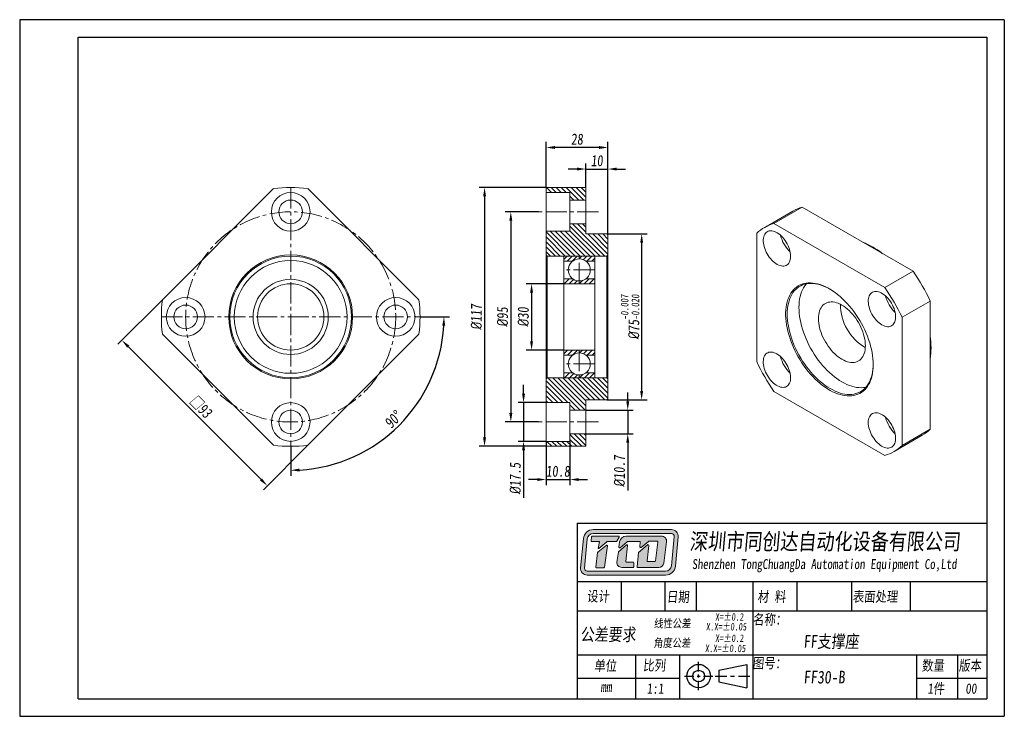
# Model space of a CAD drawing. Header units: millimetres. Extents: x 621 to 1066, y 138 to 453.
import ezdxf

# ---------------------------------------------------------------- set-up
doc = ezdxf.new("R2010")
doc.units = ezdxf.units.MM
doc.linetypes.add('CENTER2', pattern=[28.575, 19.05, -3.175, 3.175, -3.175])
doc.layers.get('0').update_dxf_attribs({"lineweight": 20})
for name, color, linetype, lineweight in [('中心线', 5, 'CENTER2', 13), ('外框', 7, 'Continuous', 25), ('文字', 3, 'Continuous', 18), ('标注', 1, 'Continuous', 13)]:
    doc.layers.add(name, color=color, linetype=linetype, lineweight=lineweight)
doc.styles.get("Standard").update_dxf_attribs({"font": 'SimSun.ttf', "width": 0.8, "oblique": 5})
doc.dimstyles.new('ISO-25', dxfattribs={"dimscale": 2, "dimtxt": 2.5, "dimasz": 2, "dimexe": 1.25, "dimexo": 0, "dimtad": 1, "dimzin": 9, "dimdsep": 46, "dimtxsty": 'Standard', "dimcen": 2.5, "dimadec": 0, "dimazin": 2, "dimtfac": 1, "dimtix": 1, "dimtmove": 0, "dimatfit": 0, "dimfxl": 0, "dimarcsym": 0})
doc.dimstyles.new('ISO-25$2', dxfattribs={"dimscale": 2, "dimtxt": 2.5, "dimasz": 2, "dimexe": 1.25, "dimexo": 0, "dimtad": 1, "dimzin": 9, "dimdsep": 46, "dimtxsty": 'Standard', "dimcen": 2.5, "dimadec": 0, "dimazin": 2, "dimtfac": 1, "dimtix": 1, "dimtmove": 0, "dimatfit": 0, "dimfxl": 0, "dimarcsym": 0})

# ---------------------------------------------------------------- blocks, each defined once
blk = doc.blocks.new('Y')
at = {"lineweight": 30}
for p, q in [((-4136.76, 2009.27), (-3862.74, 2009.27)), ((-4154.44, 2003.97), (-3857.44, 2003.97)), ((-4154.44, 2003.97), (-3857.44, 2003.97))]:
    blk.add_line(p, q, dxfattribs=at)
for points in [[(-3857.44, 2213.99), (-4154.44, 2213.99), (-4154.44, 2003.97)], [(-4136.76, 2009.27), (-4136.76, 2208.69), (-3862.74, 2208.69)]]:
    blk.add_lwpolyline(points, dxfattribs=at)
blk = doc.blocks.new('W')
at = {"lineweight": 30}
for p, q in [((-3857.44, 2213.99), (-3857.44, 2003.97)), ((-3857.44, 2213.99), (-3857.44, 2003.97)), ((-3862.74, 2208.69), (-3862.74, 2009.27))]:
    blk.add_line(p, q, dxfattribs=at)
blk.add_blockref('Y', (0, 0))
blk = doc.blocks.new('*D6')
at = {"layer": 'Defpoints', "color": 0, "transparency": 16777216}
for p in [(685.51, 325.92), (751.27, 260.16), (732.91, 241.8)]:
    blk.add_point(p, dxfattribs=at)
at = {"layer": '标注', "color": 0, "lineweight": -2, "transparency": 16777216}
for p, q in [((685.51, 325.92), (665.38, 305.8)), ((669.98, 304.74), (730.08, 244.63)), ((751.27, 260.16), (731.15, 240.04))]:
    blk.add_line(p, q, dxfattribs=at)
at = {"layer": '标注', "color": 0, "transparency": 16777216}
for points in [[(670.45, 305.21), (669.51, 304.27), (667.15, 307.57)], [(730.56, 245.1), (729.61, 244.16), (732.91, 241.8)]]:
    blk.add_solid(points, dxfattribs=at)
at = {"layer": '标注', "color": 0, "transparency": 16777216, "insert": (702.84, 277.49), "char_height": 5, "attachment_point": 5, "rotation": 315}
blk.add_mtext('□93', dxfattribs=at)
blk = doc.blocks.new('*D7')
at = {"layer": 'Defpoints', "color": 0, "transparency": 16777216}
for p in [(743.49, 376.64), (684.99, 318.14), (801.99, 318.14), (743.49, 259.64), (778.16, 258.09)]:
    blk.add_point(p, dxfattribs=at)
at = {"layer": '标注', "color": 0, "lineweight": -2, "transparency": 16777216}
for p, q in [((801.99, 318.14), (815.33, 318.14)), ((743.49, 259.64), (743.49, 246.3))]:
    blk.add_line(p, q, dxfattribs=at)
blk.add_arc((743.49, 318.14), 69.34, 273.3057, 356.6943, dxfattribs=at)
at = {"layer": '标注', "color": 0, "transparency": 16777216}
for points in [[(812.04, 314.16), (813.38, 314.12), (812.83, 318.14)], [(747.5, 248.25), (747.46, 249.58), (743.49, 248.8)]]:
    blk.add_solid(points, dxfattribs=at)
at = {"layer": '标注', "color": 0, "transparency": 16777216, "insert": (789.86, 271.76), "char_height": 5, "attachment_point": 5, "rotation": 45}
blk.add_mtext('90°', dxfattribs=at)
blk = doc.blocks.new('*D8')
at = {"layer": 'Defpoints', "color": 0, "transparency": 16777216}
for p in [(855.51, 365.64), (843.05, 270.64), (855.51, 270.64)]:
    blk.add_point(p, dxfattribs=at)
at = {"layer": '标注', "color": 0, "lineweight": -2, "transparency": 16777216}
for p, q in [((855.51, 365.64), (840.55, 365.64)), ((843.05, 361.64), (843.05, 274.64)), ((855.51, 270.64), (840.55, 270.64))]:
    blk.add_line(p, q, dxfattribs=at)
at = {"layer": '标注', "color": 0, "transparency": 16777216}
for points in [[(842.39, 361.64), (843.72, 361.64), (843.05, 365.64)], [(842.39, 274.64), (843.72, 274.64), (843.05, 270.64)]]:
    blk.add_solid(points, dxfattribs=at)
at = {"layer": '标注', "color": 0, "transparency": 16777216, "insert": (839.3, 318.14), "char_height": 5, "attachment_point": 5, "rotation": 90}
blk.add_mtext('{\\fISOCPEUR|b0|i0|c0|p34;%%C}95', dxfattribs=at)
blk = doc.blocks.new('*D9')
at = {"layer": 'Defpoints', "color": 0, "transparency": 16777216}
for p in [(858.99, 376.64), (831.18, 259.64), (858.99, 259.64)]:
    blk.add_point(p, dxfattribs=at)
at = {"layer": '标注', "color": 0, "lineweight": -2, "transparency": 16777216}
for p, q in [((858.99, 376.64), (828.68, 376.64)), ((831.18, 372.64), (831.18, 263.64)), ((858.99, 259.64), (828.68, 259.64))]:
    blk.add_line(p, q, dxfattribs=at)
at = {"layer": '标注', "color": 0, "transparency": 16777216}
for points in [[(830.51, 372.64), (831.84, 372.64), (831.18, 376.64)], [(830.51, 263.64), (831.84, 263.64), (831.18, 259.64)]]:
    blk.add_solid(points, dxfattribs=at)
at = {"layer": '标注', "color": 0, "transparency": 16777216, "insert": (827.43, 318.14), "char_height": 5, "attachment_point": 5, "rotation": 90}
blk.add_mtext('{\\fISOCPEUR|b0|i0|c0|p34;%%C}117', dxfattribs=at)
blk = doc.blocks.new('*D10')
at = {"layer": 'Defpoints', "color": 0, "transparency": 16777216}
for p in [(886.49, 355.64), (886.49, 280.64), (902.23, 280.64)]:
    blk.add_point(p, dxfattribs=at)
at = {"layer": '标注', "color": 0, "lineweight": -2, "transparency": 16777216}
for p, q in [((886.49, 355.64), (904.73, 355.64)), ((902.23, 351.64), (902.23, 284.64)), ((886.49, 280.64), (904.73, 280.64))]:
    blk.add_line(p, q, dxfattribs=at)
at = {"layer": '标注', "color": 0, "transparency": 16777216}
for points in [[(901.56, 351.64), (902.89, 351.64), (902.23, 355.64)], [(901.56, 284.64), (902.89, 284.64), (902.23, 280.64)]]:
    blk.add_solid(points, dxfattribs=at)
at = {"layer": '标注', "color": 0, "transparency": 16777216, "insert": (896.99, 318.14), "char_height": 5, "attachment_point": 5, "rotation": 90}
blk.add_mtext('{\\fISOCPEUR|b0|i0|c0|p34;%%C}75{\\H0.7x;\\S-0.007^ -0.020;}', dxfattribs=at)
blk = doc.blocks.new('*D11')
at = {"layer": 'Defpoints', "color": 0, "transparency": 16777216}
for p in [(858.99, 394.72), (858.99, 376.64), (886.99, 355.14)]:
    blk.add_point(p, dxfattribs=at)
at = {"layer": '标注', "color": 0, "lineweight": -2, "transparency": 16777216}
for p, q in [((858.99, 376.64), (858.99, 397.22)), ((886.99, 355.14), (886.99, 397.22)), ((882.99, 394.72), (862.99, 394.72))]:
    blk.add_line(p, q, dxfattribs=at)
at = {"layer": '标注', "color": 0, "transparency": 16777216}
for points in [[(862.99, 395.39), (862.99, 394.06), (858.99, 394.72)], [(882.99, 395.39), (882.99, 394.06), (886.99, 394.72)]]:
    blk.add_solid(points, dxfattribs=at)
at = {"layer": '标注', "color": 0, "transparency": 16777216, "insert": (872.99, 398.47), "char_height": 5, "attachment_point": 5}
blk.add_mtext('28', dxfattribs=at)
blk = doc.blocks.new('*D12')
at = {"layer": 'Defpoints', "color": 0, "transparency": 16777216}
for p in [(886.99, 384.99), (876.99, 376.64), (886.99, 355.14)]:
    blk.add_point(p, dxfattribs=at)
at = {"layer": '标注', "color": 0, "lineweight": -2, "transparency": 16777216}
for p, q in [((876.99, 376.64), (876.99, 387.49)), ((886.99, 355.14), (886.99, 387.49)), ((872.99, 384.99), (868.99, 384.99)), ((876.99, 384.99), (886.99, 384.99)), ((890.99, 384.99), (894.99, 384.99))]:
    blk.add_line(p, q, dxfattribs=at)
at = {"layer": '标注', "color": 0, "transparency": 16777216}
for points in [[(872.99, 385.66), (872.99, 384.33), (876.99, 384.99)], [(890.99, 385.66), (890.99, 384.33), (886.99, 384.99)]]:
    blk.add_solid(points, dxfattribs=at)
at = {"layer": '标注', "color": 0, "transparency": 16777216, "insert": (881.99, 388.74), "char_height": 5, "attachment_point": 5}
blk.add_mtext('10', dxfattribs=at)
blk = doc.blocks.new('*D13')
at = {"layer": 'Defpoints', "color": 0, "transparency": 16777216}
for p in [(866.99, 333.14), (852.44, 303.14), (866.99, 303.14)]:
    blk.add_point(p, dxfattribs=at)
at = {"layer": '标注', "color": 0, "lineweight": -2, "transparency": 16777216}
for p, q in [((866.99, 333.14), (849.94, 333.14)), ((852.44, 329.14), (852.44, 307.14)), ((866.99, 303.14), (849.94, 303.14))]:
    blk.add_line(p, q, dxfattribs=at)
at = {"layer": '标注', "color": 0, "transparency": 16777216}
for points in [[(851.77, 329.14), (853.1, 329.14), (852.44, 333.14)], [(851.77, 307.14), (853.1, 307.14), (852.44, 303.14)]]:
    blk.add_solid(points, dxfattribs=at)
at = {"layer": '标注', "color": 0, "transparency": 16777216, "insert": (848.69, 318.14), "char_height": 5, "attachment_point": 5, "rotation": 90}
blk.add_mtext('{\\fISOCPEUR|b0|i0|c0|p34;%%C}30', dxfattribs=at)
blk = doc.blocks.new('*D14')
at = {"layer": 'Defpoints', "color": 0, "transparency": 16777216}
for p in [(876.99, 275.99), (876.99, 265.29), (895.93, 265.29)]:
    blk.add_point(p, dxfattribs=at)
at = {"layer": '标注', "color": 0, "lineweight": -2, "transparency": 16777216}
for p, q in [((895.93, 279.99), (895.93, 283.99)), ((876.99, 275.99), (898.43, 275.99)), ((895.93, 275.99), (895.93, 265.29)), ((876.99, 265.29), (898.43, 265.29)), ((895.93, 261.29), (895.93, 239.68))]:
    blk.add_line(p, q, dxfattribs=at)
at = {"layer": '标注', "color": 0, "transparency": 16777216}
for points in [[(895.27, 279.99), (896.6, 279.99), (895.93, 275.99)], [(895.27, 261.29), (896.6, 261.29), (895.93, 265.29)]]:
    blk.add_solid(points, dxfattribs=at)
at = {"layer": '标注', "color": 0, "transparency": 16777216, "insert": (892.18, 248.48), "char_height": 5, "attachment_point": 5, "rotation": 90}
blk.add_mtext('{\\fISOCPEUR|b0|i0|c0|p34;%%C}10.7', dxfattribs=at)
blk = doc.blocks.new('*D15')
at = {"layer": 'Defpoints', "color": 0, "transparency": 16777216}
for p in [(858.99, 279.39), (848.82, 261.89), (858.99, 261.89)]:
    blk.add_point(p, dxfattribs=at)
at = {"layer": '标注', "color": 0, "lineweight": -2, "transparency": 16777216}
for p, q in [((848.82, 283.39), (848.82, 287.39)), ((858.99, 279.39), (846.32, 279.39)), ((848.82, 279.39), (848.82, 261.89)), ((858.99, 261.89), (846.32, 261.89)), ((848.82, 257.89), (848.82, 236.31))]:
    blk.add_line(p, q, dxfattribs=at)
at = {"layer": '标注', "color": 0, "transparency": 16777216}
for points in [[(848.15, 283.39), (849.48, 283.39), (848.82, 279.39)], [(848.15, 257.89), (849.48, 257.89), (848.82, 261.89)]]:
    blk.add_solid(points, dxfattribs=at)
at = {"layer": '标注', "color": 0, "transparency": 16777216, "insert": (845.07, 245.1), "char_height": 5, "attachment_point": 5, "rotation": 90}
blk.add_mtext('{\\fISOCPEUR|b0|i0|c0|p34;%%C}17.5', dxfattribs=at)
blk = doc.blocks.new('*D16')
at = {"layer": 'Defpoints', "color": 0, "transparency": 16777216}
for p in [(858.99, 261.89), (869.79, 261.89), (869.79, 244.61)]:
    blk.add_point(p, dxfattribs=at)
at = {"layer": '标注', "color": 0, "lineweight": -2, "transparency": 16777216}
for p, q in [((858.99, 261.89), (858.99, 242.11)), ((869.79, 261.89), (869.79, 242.11)), ((854.99, 244.61), (850.99, 244.61)), ((858.99, 244.61), (869.79, 244.61)), ((873.79, 244.61), (877.79, 244.61))]:
    blk.add_line(p, q, dxfattribs=at)
at = {"layer": '标注', "color": 0, "transparency": 16777216}
for points in [[(854.99, 245.28), (854.99, 243.95), (858.99, 244.61)], [(873.79, 245.28), (873.79, 243.95), (869.79, 244.61)]]:
    blk.add_solid(points, dxfattribs=at)
at = {"layer": '标注', "color": 0, "transparency": 16777216, "insert": (864.39, 248.36), "char_height": 5, "attachment_point": 5}
blk.add_mtext('10.8', dxfattribs=at)

msp = doc.modelspace()

# ---------------------------------------------------------------- hatches: boundary and pattern name
h = msp.add_hatch()
h.set_pattern_fill('ANSI31', color=2, scale=0.5, angle=90)
h.set_pattern_definition([(135, (-390.268, 65.7105), (-1.122532, -1.122532), [])])
h.paths.add_polyline_path([(876.994, 370.988), (876.994, 376.638), (858.994, 376.638), (858.994, 374.388), (869.794, 374.388), (869.794, 370.988)])
h.paths.add_polyline_path([(886.494, 345.638), (886.994, 346.138), (886.994, 355.138), (886.494, 355.638), (876.994, 355.638), (876.994, 360.288), (869.794, 360.288), (869.794, 356.888), (858.994, 356.888), (858.994, 346.138), (859.494, 345.638), (866.994, 345.638)])
h.paths.add_polyline_path([(866.994, 290.638), (859.494, 290.638), (858.994, 290.138), (858.994, 279.388), (869.794, 279.388), (869.794, 275.988), (876.994, 275.988), (876.994, 280.638), (886.494, 280.638), (886.994, 281.138), (886.994, 290.138), (886.494, 290.638)])
h.paths.add_polyline_path([(876.994, 259.638), (876.994, 265.288), (869.794, 265.288), (869.794, 261.888), (858.994, 261.888), (858.994, 259.638)])
h = msp.add_hatch()
h.set_pattern_fill('ANSI31', color=2, scale=0.5)
h.set_pattern_definition([(45, (-390.268, 65.7105), (-1.122532, 1.122532), [])])
h.paths.add_polyline_path([(873.994, 344.388), (873.994, 345.638), (866.994, 345.638), (866.994, 343.388), (870.994, 343.388, -0.1622777)])
h.paths.add_polyline_path([(880.994, 345.638), (873.994, 345.638), (873.994, 344.388, -0.1622777), (876.994, 343.388), (880.994, 343.388)])
h.paths.add_polyline_path([(880.994, 335.388), (876.994, 335.388, -0.1622777), (873.994, 334.388), (873.994, 333.138), (880.994, 333.138)])
h.paths.add_polyline_path([(873.994, 334.388, -0.1622777), (870.994, 335.388), (866.994, 335.388), (866.994, 333.138), (873.994, 333.138)])
h.paths.add_polyline_path([(880.994, 303.138), (873.994, 303.138), (873.994, 301.888, -0.1622777), (876.994, 300.888), (880.994, 300.888)])
h.paths.add_polyline_path([(873.994, 303.138), (866.994, 303.138), (866.994, 300.888), (870.994, 300.888, -0.1622777), (873.994, 301.888)])
h.paths.add_polyline_path([(873.994, 291.888, -0.1622777), (870.994, 292.888), (866.994, 292.888), (866.994, 290.638), (873.994, 290.638)])
h.paths.add_polyline_path([(880.994, 292.888), (876.994, 292.888, -0.1622777), (873.994, 291.888), (873.994, 290.638), (880.994, 290.638)])
at = {"layer": '文字'}
h = msp.add_hatch(color=256, dxfattribs=at)
h.dxf.hatch_style = 1
h.paths.add_polyline_path([(915.736, 221.987), (880.332, 221.987, 0.3871904), (875.861, 217.914), (874.624, 204.678, 0.4417631), (877.605, 201.405), (913.029, 201.405, 0.3876272), (917.501, 205.485), (918.717, 218.719, 0.4413093)])
h.paths.add_polyline_path([(915.736, 220.191, -0.4413093), (916.928, 218.884), (915.712, 205.65, -0.3876272), (913.029, 203.202), (877.605, 203.202, -0.4417631), (876.413, 204.511), (877.649, 217.747, -0.3871904), (880.332, 220.191)], flags=16)
h.paths.add_polyline_path([(891.78, 219.038, -0.5692565), (892.044, 218.596), (891.041, 216.745, -0.2751589), (890.777, 216.589), (886.74, 216.589, 0.1785487), (886.546, 216.517), (882.883, 213.389), (882.625, 213.389), (883.211, 216.593), (879.654, 216.593, -0.4551699), (879.358, 216.934), (879.61, 218.75, -0.3736999), (879.905, 219.008)], flags=0)
h.paths.add_polyline_path([(886.236, 214.861, -0.6728841), (886.718, 214.585), (885.421, 204.982, -0.3754282), (885.124, 204.723), (881.849, 204.723, -0.4451596), (881.551, 205.053), (882.239, 211.616, -0.2032664), (882.352, 211.82)], flags=0)
h.paths.add_polyline_path([(895.223, 219.039), (911.25, 219.039, -0.4535474), (913.476, 216.497), (912.192, 206.852, -0.3759441), (909.966, 204.903), (900.462, 204.903, -0.443757), (900.164, 205.232), (900.805, 211.629), (904.918, 215.123, -0.6781546), (905.409, 214.862), (904.648, 207.894, 0.4464345), (904.946, 207.562), (908.126, 207.562, 0.3783283), (908.423, 207.824), (909.49, 216.385, 0.4510331), (909.193, 216.721), (905.451, 216.721, 0.1736567), (905.261, 216.653), (901.938, 213.923, -0.6630003), (901.449, 214.179), (901.621, 216.239, 0.4388203), (901.323, 216.563), (895.877, 216.563, 0.1753949), (895.685, 216.494), (892.444, 213.794, -0.6807563), (891.955, 214.061), (892.253, 216.42, -0.3779258)], flags=0)
h.paths.add_polyline_path([(891.784, 211.924), (895.404, 215.105, -0.6841835), (895.899, 214.848), (895.113, 207.614, 0.4462884), (895.41, 207.282), (898.316, 207.282, -0.4142136), (898.615, 206.983), (898.615, 205.202, -0.4142136), (898.316, 204.903), (893.236, 204.903, -0.4294817), (890.993, 207.265), (891.686, 211.745, -0.1758286)], flags=0)
h.paths.add_polyline_path([(892.044, 218.596, 0.5692565), (891.78, 219.038), (879.905, 219.008, 0.3736999), (879.61, 218.75), (879.358, 216.934, 0.4551699), (879.654, 216.593), (883.211, 216.593), (882.625, 213.389), (882.883, 213.389), (886.546, 216.517, -0.1785487), (886.74, 216.589), (890.777, 216.589, 0.2751589), (891.041, 216.745)], flags=0)
h.paths.add_polyline_path([(886.718, 214.585, 0.6728841), (886.236, 214.861), (882.352, 211.82, 0.2032664), (882.239, 211.616), (881.551, 205.053, 0.4451596), (881.849, 204.723), (885.124, 204.723, 0.3754282), (885.421, 204.982)], flags=0)
h.paths.add_polyline_path([(895.899, 214.848, 0.6841835), (895.404, 215.105), (891.784, 211.924, 0.1758286), (891.686, 211.745), (890.993, 207.265, 0.4294817), (893.236, 204.903), (898.316, 204.903, 0.4142136), (898.615, 205.202), (898.615, 206.983, 0.4142136), (898.316, 207.282), (895.41, 207.282, -0.4462884), (895.113, 207.614)], flags=0)
h.paths.add_polyline_path([(911.25, 219.039), (895.223, 219.039, 0.3779258), (892.253, 216.42), (891.955, 214.061, 0.6807563), (892.444, 213.794), (895.685, 216.494, -0.1753949), (895.877, 216.563), (901.323, 216.563, -0.4388203), (901.621, 216.239), (901.449, 214.179, 0.6630003), (901.938, 213.923), (905.261, 216.653, -0.1736567), (905.451, 216.721), (909.193, 216.721, -0.4510331), (909.49, 216.385), (908.423, 207.824, -0.3783283), (908.126, 207.562), (904.946, 207.562, -0.4464345), (904.648, 207.894), (905.409, 214.862, 0.6781546), (904.918, 215.123), (900.805, 211.629), (900.164, 205.232, 0.443757), (900.462, 204.903), (909.966, 204.903, 0.3759441), (912.192, 206.852), (913.476, 216.497, 0.4535474)], flags=0)
h = msp.add_hatch(color=256, dxfattribs=at)
h.dxf.hatch_style = 1
h.paths.add_polyline_path([(892.044, 218.596, 0.5692565), (891.78, 219.038), (879.905, 219.008, 0.3736999), (879.61, 218.75), (879.358, 216.934, 0.4551699), (879.654, 216.593), (883.211, 216.593), (882.625, 213.389), (882.883, 213.389), (886.546, 216.517, -0.1785487), (886.74, 216.589), (890.777, 216.589, 0.2751589), (891.041, 216.745)])
h.paths.add_polyline_path([(886.718, 214.585, 0.6728841), (886.236, 214.861), (882.352, 211.82, 0.2032664), (882.239, 211.616), (881.551, 205.053, 0.4451596), (881.849, 204.723), (885.124, 204.723, 0.3754282), (885.421, 204.982)])
h.paths.add_polyline_path([(895.899, 214.848, 0.6841835), (895.404, 215.105), (891.784, 211.924, 0.1758286), (891.686, 211.745), (890.993, 207.265, 0.4294817), (893.236, 204.903), (898.316, 204.903, 0.4142136), (898.615, 205.202), (898.615, 206.983, 0.4142136), (898.316, 207.282), (895.41, 207.282, -0.4462884), (895.113, 207.614)])
h.paths.add_polyline_path([(911.25, 219.039), (895.223, 219.039, 0.3779258), (892.253, 216.42), (891.955, 214.061, 0.6807563), (892.444, 213.794), (895.685, 216.494, -0.1753949), (895.877, 216.563), (901.323, 216.563, -0.4388203), (901.621, 216.239), (901.449, 214.179, 0.6630003), (901.938, 213.923), (905.261, 216.653, -0.1736567), (905.451, 216.721), (909.193, 216.721, -0.4510331), (909.49, 216.385), (908.423, 207.824, -0.3783283), (908.126, 207.562), (904.946, 207.562, -0.4464345), (904.648, 207.894), (905.409, 214.862, 0.6781546), (904.918, 215.123), (900.805, 211.629), (900.164, 205.232, 0.443757), (900.462, 204.903), (909.966, 204.903, 0.3759441), (912.192, 206.852), (913.476, 216.497, 0.4535474)])

# ---------------------------------------------------------------- linework, layer by layer
at = {"color": 7, "linetype": 'Continuous', "lineweight": 15}
for p, q in [((735.705, 376.119), (685.505, 325.919)), ((801.466, 325.919), (751.266, 376.119)), ((858.994, 376.638), (876.994, 376.638)), ((858.994, 376.638), (858.994, 374.388)), ((869.794, 374.388), (858.994, 374.388)), ((858.994, 374.388), (858.994, 356.888)), ((869.794, 374.388), (869.794, 370.988)), ((876.994, 376.638), (876.994, 370.988)), ((876.994, 370.988), (869.794, 370.988)), ((869.794, 360.288), (869.794, 370.988)), ((876.994, 370.988), (876.994, 360.288)), ((970.633, 365.98), (957.905, 358.632)), ((962.053, 360.428), (974.781, 367.775)), ((1024.98, 338.796), (974.781, 367.775)), ((858.994, 356.888), (869.794, 356.888)), ((858.994, 356.888), (858.994, 346.138)), ((869.794, 360.288), (869.794, 356.888)), ((869.794, 360.288), (876.994, 360.288)), ((876.994, 360.288), (876.994, 355.638)), ((1012.253, 331.448), (962.053, 360.428)), ((876.994, 355.638), (886.494, 355.638)), ((886.994, 355.138), (886.494, 355.638)), ((886.994, 346.138), (886.994, 355.138)), ((954.272, 355.934), (954.272, 297.966)), ((1006.956, 349.608), (1006.602, 349.812)), ((858.994, 346.138), (859.494, 345.638)), ((858.994, 290.138), (858.994, 346.138)), ((859.494, 345.638), (859.494, 290.638)), ((866.994, 345.638), (859.494, 345.638)), ((886.494, 345.638), (866.994, 345.638)), ((866.994, 345.638), (866.994, 333.138)), ((880.994, 333.138), (880.994, 345.638)), ((886.494, 345.638), (886.994, 346.138)), ((886.494, 290.638), (886.494, 345.638)), ((886.994, 346.138), (886.994, 290.138)), ((1012.253, 331.448), (1024.98, 338.796)), ((880.994, 333.138), (866.994, 333.138)), ((866.994, 303.138), (866.994, 333.138)), ((880.994, 333.138), (880.994, 303.138)), ((1020.033, 317.971), (1032.761, 325.319)), ((1032.761, 267.35), (1032.761, 325.319)), ((1020.033, 260.003), (1020.033, 317.971)), ((685.505, 310.358), (735.705, 260.158)), ((751.266, 260.158), (801.466, 310.358)), ((866.994, 303.138), (880.994, 303.138)), ((866.994, 303.138), (866.994, 290.638)), ((880.994, 290.638), (880.994, 303.138)), ((1033.115, 303.887), (1033.115, 304.295)), ((859.494, 290.638), (858.994, 290.138)), ((858.994, 290.138), (858.994, 279.388)), ((859.494, 290.638), (866.994, 290.638)), ((866.994, 290.638), (886.494, 290.638)), ((886.994, 290.138), (886.494, 290.638)), ((886.994, 281.138), (886.994, 290.138)), ((886.494, 280.638), (876.994, 280.638)), ((876.994, 280.638), (876.994, 275.988)), ((886.494, 280.638), (886.994, 281.138)), ((962.053, 284.489), (1012.253, 255.51)), ((869.794, 279.388), (858.994, 279.388)), ((858.994, 279.388), (858.994, 261.888)), ((869.794, 279.388), (869.794, 275.988)), ((876.994, 275.988), (869.794, 275.988)), ((869.794, 265.288), (869.794, 275.988)), ((876.994, 275.988), (876.994, 265.288)), ((1020.033, 260.003), (1032.761, 267.35)), ((869.794, 265.288), (876.994, 265.288)), ((869.794, 265.288), (869.794, 261.888)), ((876.994, 265.288), (876.994, 259.638)), ((1016.4, 257.305), (1029.128, 264.652)), ((858.994, 261.888), (869.794, 261.888)), ((858.994, 261.888), (858.994, 259.638)), ((858.994, 259.638), (876.994, 259.638))]:
    msp.add_line(p, q, dxfattribs=at)
for p, q in [((870.994, 343.388), (866.994, 343.388)), ((880.994, 343.388), (876.994, 343.388)), ((870.994, 335.388), (866.994, 335.388)), ((880.994, 335.388), (876.994, 335.388)), ((870.994, 300.888), (866.994, 300.888)), ((880.994, 300.888), (876.994, 300.888)), ((870.994, 292.888), (866.994, 292.888)), ((880.994, 292.888), (876.994, 292.888))]:
    msp.add_line(p, q)
at = {"color": 7, "linetype": 'Continuous', "lineweight": 15, "flags": 128}
for points in [[(969.59, 345.533), (969.557, 346.287), (969.459, 347.07), (969.297, 347.875), (969.072, 348.693), (968.787, 349.515), (968.445, 350.334), (968.05, 351.139), (967.605, 351.922), (967.116, 352.676), (966.588, 353.391), (966.026, 354.062), (965.435, 354.679), (964.824, 355.238), (964.197, 355.732), (963.562, 356.155), (962.925, 356.504), (962.293, 356.774), (961.673, 356.963), (961.072, 357.069), (960.495, 357.09), (959.949, 357.027), (959.439, 356.879), (958.972, 356.649), (958.551, 356.34), (958.182, 355.953), (957.868, 355.494), (957.613, 354.967), (957.42, 354.378), (957.289, 353.734), (957.224, 353.04), (957.224, 352.304), (957.289, 351.535), (957.42, 350.739), (957.613, 349.927), (957.868, 349.105), (958.182, 348.284), (958.551, 347.471), (958.972, 346.676), (959.439, 345.907), (959.949, 345.171), (960.495, 344.477), (961.072, 343.832), (961.673, 343.243), (962.293, 342.716), (962.925, 342.257), (963.562, 341.87), (964.197, 341.561), (964.824, 341.331), (965.435, 341.183), (966.026, 341.12), (966.588, 341.141), (967.116, 341.246), (967.605, 341.435), (968.05, 341.705), (968.445, 342.054), (968.787, 342.477), (969.072, 342.971), (969.297, 343.529), (969.459, 344.147), (969.557, 344.817), (969.59, 345.533)], [(1006.952, 296.539), (1006.919, 295.241), (1006.82, 293.985), (1006.656, 292.775), (1006.428, 291.616), (1006.135, 290.512), (1005.779, 289.465), (1005.362, 288.48), (1004.884, 287.559), (1004.346, 286.707), (1003.752, 285.924), (1003.103, 285.216), (1002.401, 284.582), (1001.648, 284.027), (1000.847, 283.551), (1000, 283.156), (999.111, 282.843), (998.182, 282.614), (997.216, 282.47), (996.217, 282.41), (995.188, 282.434), (994.132, 282.544), (993.053, 282.738), (991.955, 283.016), (990.84, 283.377), (989.713, 283.819), (988.578, 284.342), (987.438, 284.943), (986.297, 285.621), (985.159, 286.373), (984.027, 287.196), (982.906, 288.089), (981.799, 289.048), (980.71, 290.069), (979.642, 291.15), (978.599, 292.287), (977.584, 293.476), (976.602, 294.713), (975.654, 295.994), (974.745, 297.315), (973.876, 298.672), (973.052, 300.059), (972.275, 301.472), (971.547, 302.907), (970.871, 304.359), (970.249, 305.823), (969.683, 307.294), (969.175, 308.767), (968.727, 310.238), (968.34, 311.701), (968.016, 313.152), (967.755, 314.585), (967.559, 315.996), (967.428, 317.381), (967.362, 318.735), (967.362, 320.052), (967.428, 321.33), (967.559, 322.563), (967.755, 323.748), (968.016, 324.88), (968.34, 325.956), (968.727, 326.973), (969.175, 327.926), (969.683, 328.813), (970.249, 329.631), (970.871, 330.376), (971.547, 331.048), (972.275, 331.642), (973.052, 332.158), (973.876, 332.594), (974.745, 332.948), (975.654, 333.219), (976.602, 333.406), (977.584, 333.508), (978.599, 333.526), (979.642, 333.459), (980.71, 333.307), (981.799, 333.071), (982.906, 332.751), (984.027, 332.349), (985.159, 331.867), (986.297, 331.304), (987.438, 330.665), (988.578, 329.95), (989.713, 329.161), (990.84, 328.303), (991.955, 327.377), (993.053, 326.386), (994.132, 325.335), (995.188, 324.225), (996.217, 323.062), (997.216, 321.848), (998.182, 320.589), (999.111, 319.287), (1000, 317.948), (1000.847, 316.576), (1001.648, 315.175), (1002.401, 313.75), (1003.103, 312.306), (1003.752, 310.847), (1004.346, 309.379), (1004.884, 307.906), (1005.362, 306.434), (1005.779, 304.967), (1006.135, 303.509), (1006.428, 302.066), (1006.656, 300.643), (1006.82, 299.245), (1006.919, 297.875), (1006.952, 296.539)], [(987.333, 330.726), (986.376, 331.242), (985.249, 331.779), (984.13, 332.236), (983.022, 332.611), (981.929, 332.904), (980.856, 333.113), (979.804, 333.237), (978.779, 333.277), (977.784, 333.232), (976.821, 333.102), (975.894, 332.888), (975.007, 332.59), (974.162, 332.209), (973.362, 331.747), (972.61, 331.206), (971.909, 330.586), (971.26, 329.891), (970.666, 329.122), (970.129, 328.282), (969.651, 327.374), (969.234, 326.401), (968.878, 325.367), (968.585, 324.274), (968.356, 323.127), (968.192, 321.929), (968.094, 320.685), (968.061, 319.398), (968.094, 318.074), (968.192, 316.716), (968.356, 315.329), (968.585, 313.917), (968.878, 312.487), (969.234, 311.041), (969.651, 309.586), (970.129, 308.127), (970.666, 306.667), (971.26, 305.212), (971.909, 303.768), (972.61, 302.338), (973.362, 300.928), (974.162, 299.543), (975.007, 298.187), (975.894, 296.865), (976.821, 295.581), (977.784, 294.339), (978.779, 293.144), (979.804, 292.001), (980.856, 290.911), (981.929, 289.881), (983.022, 288.912), (984.13, 288.008), (985.249, 287.173), (986.376, 286.409), (987.506, 285.718), (988.637, 285.103), (989.764, 284.566), (990.883, 284.11), (991.991, 283.734), (993.083, 283.442), (994.157, 283.233), (995.208, 283.108), (996.233, 283.068), (997.229, 283.113), (998.192, 283.243), (999.118, 283.458), (1000.006, 283.756), (1000.851, 284.136), (1001.65, 284.598), (1002.402, 285.14), (1003.104, 285.759), (1003.753, 286.455), (1004.346, 287.224), (1004.883, 288.063), (1005.361, 288.971), (1005.779, 289.944), (1006.135, 290.979), (1006.428, 292.071), (1006.656, 293.218), (1006.82, 294.416), (1006.919, 295.66), (1006.951, 296.744)], [(976.667, 333.073), (976.563, 332.952), (975.969, 332.183), (975.432, 331.344), (974.954, 330.436), (974.537, 329.463), (974.181, 328.428), (973.888, 327.336), (973.66, 326.189), (973.496, 324.991), (973.397, 323.746), (973.364, 322.46), (973.397, 321.135), (973.496, 319.777), (973.66, 318.39), (973.888, 316.979), (974.181, 315.548), (974.537, 314.103), (974.954, 312.648), (975.432, 311.188), (975.969, 309.728), (976.563, 308.274), (977.212, 306.829), (977.913, 305.4), (978.665, 303.99), (979.465, 302.605), (980.31, 301.248), (981.198, 299.926), (982.124, 298.642), (983.087, 297.401), (984.082, 296.206), (985.108, 295.062), (986.159, 293.973), (987.233, 292.942), (988.325, 291.973), (989.433, 291.07), (990.552, 290.234), (991.679, 289.47), (992.81, 288.779), (993.94, 288.165), (995.067, 287.628), (996.186, 287.171), (997.294, 286.796), (998.387, 286.503), (999.46, 286.294), (1000.511, 286.17), (1001.537, 286.13), (1002.532, 286.175), (1003.495, 286.305), (1003.649, 286.334)], [(1010.903, 314.539), (1011.539, 314.21), (1012.168, 313.959), (1012.784, 313.791), (1013.38, 313.706), (1013.95, 313.706), (1014.488, 313.791), (1014.987, 313.959), (1015.443, 314.209), (1015.851, 314.538), (1016.207, 314.943), (1016.506, 315.42), (1016.746, 315.963), (1016.924, 316.566), (1017.039, 317.224), (1017.088, 317.929), (1017.071, 318.674), (1016.99, 319.451), (1016.843, 320.251), (1016.634, 321.067), (1016.364, 321.889), (1016.036, 322.709), (1015.654, 323.518), (1015.221, 324.307), (1014.743, 325.069), (1014.223, 325.795), (1013.669, 326.478), (1013.085, 327.109), (1012.478, 327.683), (1011.855, 328.194), (1011.221, 328.635), (1010.584, 329.003), (1009.951, 329.293), (1009.327, 329.502), (1008.72, 329.629), (1008.136, 329.671), (1007.582, 329.629), (1007.063, 329.503), (1006.584, 329.293), (1006.152, 329.003), (1005.769, 328.636), (1005.441, 328.194), (1005.171, 327.684), (1004.962, 327.11), (1004.816, 326.478), (1004.734, 325.796), (1004.718, 325.07), (1004.767, 324.308), (1004.881, 323.519), (1005.059, 322.71), (1005.299, 321.89), (1005.598, 321.068), (1005.954, 320.252), (1006.362, 319.452), (1006.818, 318.675), (1007.318, 317.93), (1007.855, 317.225), (1008.425, 316.567), (1009.021, 315.964), (1009.637, 315.421), (1010.267, 314.944), (1010.903, 314.539)], [(1003.416, 305.111), (1003.383, 304.169), (1003.286, 303.271), (1003.123, 302.421), (1002.897, 301.626), (1002.609, 300.89), (1002.26, 300.218), (1001.853, 299.614), (1001.39, 299.081), (1000.875, 298.624), (1000.31, 298.244), (999.698, 297.944), (999.044, 297.726), (998.351, 297.592), (997.625, 297.541), (996.869, 297.575), (996.087, 297.693), (995.286, 297.895), (994.469, 298.179), (993.642, 298.543), (992.81, 298.986), (991.977, 299.504), (991.15, 300.095), (990.333, 300.754), (989.532, 301.478), (988.751, 302.262), (987.994, 303.101), (987.268, 303.99), (986.575, 304.924), (985.921, 305.897), (985.31, 306.903), (984.744, 307.936), (984.229, 308.989), (983.766, 310.055), (983.359, 311.129), (983.01, 312.204), (982.722, 313.273), (982.496, 314.329), (982.334, 315.366), (982.236, 316.377), (982.203, 317.357), (982.236, 318.299), (982.334, 319.198), (982.496, 320.047), (982.722, 320.842), (983.01, 321.578), (983.359, 322.25), (983.766, 322.855), (984.229, 323.387), (984.744, 323.845), (985.31, 324.225), (985.921, 324.524), (986.575, 324.742), (987.268, 324.877), (987.994, 324.927), (988.751, 324.893), (989.532, 324.775), (990.333, 324.573), (991.15, 324.289), (991.977, 323.925), (992.81, 323.482), (993.642, 322.964), (994.469, 322.374), (995.286, 321.715), (996.087, 320.991), (996.869, 320.207), (997.625, 319.368), (998.351, 318.478), (999.044, 317.544), (999.698, 316.571), (1000.31, 315.565), (1000.875, 314.533), (1001.39, 313.48), (1001.853, 312.413), (1002.26, 311.339), (1002.609, 310.264), (1002.897, 309.196), (1003.123, 308.14), (1003.286, 307.103), (1003.383, 306.091), (1003.416, 305.111)], [(963.403, 301.398), (962.767, 301.728), (962.137, 301.978), (961.521, 302.146), (960.925, 302.231), (960.355, 302.231), (959.818, 302.146), (959.318, 301.978), (958.862, 301.728), (958.454, 301.399), (958.098, 300.994), (957.799, 300.517), (957.559, 299.974), (957.381, 299.371), (957.267, 298.713), (957.218, 298.008), (957.234, 297.263), (957.316, 296.487), (957.462, 295.686), (957.671, 294.871), (957.941, 294.048), (958.269, 293.228), (958.652, 292.419), (959.084, 291.63), (959.563, 290.868), (960.082, 290.142), (960.636, 289.46), (961.22, 288.828), (961.827, 288.254), (962.451, 287.744), (963.084, 287.302), (963.721, 286.934), (964.355, 286.644), (964.978, 286.435), (965.585, 286.308), (966.169, 286.266), (966.723, 286.308), (967.243, 286.435), (967.721, 286.644), (968.154, 286.934), (968.536, 287.302), (968.864, 287.743), (969.134, 288.253), (969.343, 288.827), (969.49, 289.459), (969.571, 290.141), (969.588, 290.867), (969.539, 291.629), (969.424, 292.418), (969.246, 293.227), (969.006, 294.047), (968.707, 294.869), (968.351, 295.685), (967.943, 296.486), (967.487, 297.262), (966.988, 298.007), (966.45, 298.712), (965.88, 299.37), (965.284, 299.974), (964.668, 300.517), (964.039, 300.993), (963.403, 301.398)], [(1004.716, 270.404), (1004.748, 269.651), (1004.846, 268.867), (1005.009, 268.062), (1005.233, 267.244), (1005.518, 266.422), (1005.86, 265.604), (1006.255, 264.799), (1006.7, 264.015), (1007.189, 263.262), (1007.718, 262.546), (1008.28, 261.876), (1008.87, 261.258), (1009.482, 260.699), (1010.108, 260.205), (1010.743, 259.782), (1011.38, 259.433), (1012.012, 259.163), (1012.632, 258.974), (1013.234, 258.868), (1013.811, 258.847), (1014.357, 258.911), (1014.866, 259.058), (1015.334, 259.288), (1015.754, 259.598), (1016.123, 259.984), (1016.437, 260.443), (1016.692, 260.97), (1016.886, 261.559), (1017.016, 262.204), (1017.082, 262.898), (1017.082, 263.633), (1017.016, 264.403), (1016.886, 265.198), (1016.692, 266.011), (1016.437, 266.832), (1016.123, 267.653), (1015.754, 268.466), (1015.334, 269.261), (1014.866, 270.031), (1014.357, 270.766), (1013.811, 271.46), (1013.234, 272.105), (1012.632, 272.694), (1012.012, 273.221), (1011.38, 273.68), (1010.743, 274.067), (1010.108, 274.377), (1009.482, 274.607), (1008.87, 274.754), (1008.28, 274.818), (1007.718, 274.796), (1007.189, 274.691), (1006.7, 274.502), (1006.255, 274.232), (1005.86, 273.883), (1005.518, 273.46), (1005.233, 272.966), (1005.009, 272.408), (1004.846, 271.79), (1004.748, 271.12), (1004.716, 270.404)]]:
    msp.add_lwpolyline(points, dxfattribs=at)
at = {"color": 7, "linetype": 'Continuous', "lineweight": 15}
for centre, radius in [((743.486, 365.638), 8.75), ((743.486, 365.638), 5.35), ((743.486, 318.138), 28), ((743.486, 318.138), 27.5), ((743.486, 318.138), 25.5), ((743.486, 318.138), 17), ((743.486, 318.138), 15), ((695.986, 318.138), 8.75), ((790.986, 318.138), 8.75), ((695.986, 318.138), 5.35), ((790.986, 318.138), 5.35), ((743.486, 270.638), 8.75), ((743.486, 270.638), 5.35)]:
    msp.add_circle(centre, radius, dxfattribs=at)
for centre in [(873.994, 339.388), (873.994, 296.888)]:
    msp.add_circle(centre, 5)
for centre, radius, start, end in [((743.486, 318.138), 58.5, 82.35685, 97.64315), ((980.524, 348.814), 19.812, 106.85235, 119.95168), ((967.756, 341.568), 19.703, 106.82598, 133.18478), ((979.076, 358.153), 14.34, 192.66466, 227.32996), ((989.379, 319.58), 34.799, 51.78242, 68.22295), ((987.335, 315.814), 39.076, 52.3004, 59.86035), ((941.689, 281.723), 100.97, 25.58043, 34.41957), ((928.961, 274.375), 100.97, 25.58043, 34.41957), ((743.486, 318.138), 58.5, 172.35685, 187.64315), ((743.486, 318.138), 58.5, 352.35685, 7.64315), ((1026.585, 330.737), 14.35, 192.67624, 227.31838), ((1014.612, 323.821), 22.488, 179.92008, 240.07454), ((993.584, 304.172), 39.531, 0.17755, 7.67071), ((997.873, 304.091), 35.242, 351.87052, 8.12948), ((979.093, 303.312), 14.359, 192.68782, 227.3068), ((1045.345, 341.562), 100.97, 205.58043, 214.41957), ((1026.591, 275.889), 14.356, 192.68396, 227.31067), ((1019.22, 281.789), 19.795, 300.03717, 313.16403), ((743.486, 318.138), 58.5, 262.35685, 277.64315), ((1006.549, 274.37), 19.703, 286.82598, 313.18478)]:
    msp.add_arc(centre, radius, start, end, dxfattribs=at)
at = {"layer": '中心线', "ltscale": 0.5}
for p, q in [((743.486, 376.638), (743.486, 259.638)), ((882.649, 365.638), (855.509, 365.638)), ((873.994, 333.138), (873.994, 345.638)), ((880.994, 339.388), (866.994, 339.388)), ((684.986, 318.138), (801.986, 318.138)), ((873.994, 303.138), (873.994, 290.638)), ((880.994, 296.888), (866.994, 296.888)), ((882.649, 270.638), (855.509, 270.638))]:
    msp.add_line(p, q, dxfattribs=at)
msp.add_circle((743.486, 318.138), 47.5, dxfattribs=at)
at = {"layer": '文字', "lineweight": 30}
for p, q in [((873.041, 224.938), (1058.3, 224.938)), ((873.041, 224.938), (873.041, 145.542)), ((873.041, 198.473), (1058.3, 198.473)), ((892.991, 198.473), (892.991, 185.24)), ((912.739, 198.473), (912.739, 185.24)), ((926.855, 198.473), (926.855, 185.24)), ((952.437, 198.473), (952.437, 145.542)), ((972.435, 198.473), (972.435, 185.24)), ((997.111, 198.473), (997.111, 185.24)), ((1023.635, 198.473), (1023.635, 185.24)), ((873.041, 185.24), (1058.3, 185.24)), ((873.041, 165.391), (1058.3, 165.391)), ((899.506, 165.391), (899.506, 145.542)), ((919.356, 165.391), (919.356, 145.542)), ((1026.541, 165.391), (1026.541, 145.542)), ((1045.067, 165.391), (1045.067, 145.542)), ((928.005, 157.909), (928.005, 162.168)), ((937.164, 158.426), (949.847, 161.072)), ((949.847, 161.072), (949.847, 150.486)), ((928.005, 155.069), (928.005, 156.489)), ((937.164, 158.426), (937.164, 153.133)), ((873.041, 154.898), (919.356, 154.898)), ((921.615, 155.779), (925.875, 155.779)), ((927.295, 155.779), (928.715, 155.779)), ((928.005, 149.39), (928.005, 153.649)), ((930.135, 155.779), (934.394, 155.779)), ((935.531, 155.779), (940.746, 155.779)), ((937.164, 153.133), (949.847, 150.486)), ((942.485, 155.779), (944.223, 155.779)), ((945.962, 155.779), (951.177, 155.779)), ((1026.541, 154.898), (1058.3, 154.898))]:
    msp.add_line(p, q, dxfattribs=at)
at = {"layer": '文字'}
for p, q in [((879.358, 216.934), (879.61, 218.75)), ((879.905, 219.008), (891.78, 219.038)), ((880.332, 221.987), (915.736, 221.987)), ((880.332, 220.191), (915.736, 220.191)), ((892.044, 218.596), (891.041, 216.745)), ((895.223, 219.039), (911.25, 219.039)), ((916.928, 218.884), (915.712, 205.65)), ((918.717, 218.719), (917.501, 205.485)), ((875.861, 217.914), (874.624, 204.678)), ((877.649, 217.747), (876.413, 204.511)), ((883.211, 216.593), (879.654, 216.593)), ((882.352, 211.82), (886.236, 214.861)), ((882.625, 213.389), (883.211, 216.593)), ((886.546, 216.517), (882.883, 213.389)), ((886.718, 214.585), (885.421, 204.982)), ((890.777, 216.589), (886.74, 216.589)), ((891.784, 211.924), (895.404, 215.105)), ((891.955, 214.061), (892.253, 216.42)), ((895.685, 216.494), (892.444, 213.794)), ((895.899, 214.848), (895.113, 207.614)), ((901.323, 216.563), (895.877, 216.563)), ((900.805, 211.629), (904.918, 215.123)), ((901.449, 214.179), (901.621, 216.239)), ((905.261, 216.653), (901.938, 213.923)), ((905.409, 214.862), (904.648, 207.894)), ((909.193, 216.721), (905.451, 216.721)), ((908.423, 207.824), (909.49, 216.385)), ((913.476, 216.497), (912.192, 206.852)), ((881.551, 205.053), (882.239, 211.616)), ((882.883, 213.389), (882.625, 213.389)), ((890.993, 207.265), (891.686, 211.745)), ((900.164, 205.232), (900.805, 211.629)), ((901.391, 213.473), (901.391, 213.473)), ((898.316, 204.903), (893.236, 204.903)), ((895.41, 207.282), (898.316, 207.282)), ((898.615, 206.983), (898.615, 205.202)), ((900.462, 204.903), (909.966, 204.903)), ((904.946, 207.562), (908.126, 207.562)), ((913.029, 203.202), (877.605, 203.202)), ((913.029, 201.405), (877.605, 201.405)), ((885.124, 204.723), (881.849, 204.723))]:
    msp.add_line(p, q, dxfattribs=at)
at = {"layer": '文字', "lineweight": 30}
for radius in [5.293, 2.647]:
    msp.add_circle((928.005, 155.779), radius, dxfattribs=at)
at = {"layer": '文字'}
for centre, radius, start, end in [((880.332, 217.496), 4.491, 90, 174.66371), ((880.332, 217.496), 2.695, 90, 174.66371), ((879.906, 218.709), 0.299, 90.14277, 172.10561), ((891.781, 218.739), 0.299, 331.53887, 90.14277), ((895.223, 216.045), 2.994, 90, 172.81149), ((911.25, 216.794), 2.246, 352.41382, 90), ((915.736, 218.993), 2.994, 354.75075, 90), ((915.736, 218.993), 1.198, 354.75075, 90), ((879.654, 216.893), 0.299, 172.10561, 270), ((886.421, 214.625), 0.299, 352.31021, 128.05413), ((886.74, 216.289), 0.299, 90, 130.49363), ((890.777, 216.888), 0.299, 270, 331.53887), ((892.252, 214.024), 0.299, 172.81149, 309.79279), ((895.601, 214.88), 0.299, 353.7974, 131.31456), ((895.877, 216.264), 0.299, 90, 129.79279), ((901.323, 216.264), 0.299, 355.22864, 90), ((901.748, 214.154), 0.299, 175.22864, 309.4062), ((905.111, 214.894), 0.299, 353.76947, 130.34282), ((905.451, 216.422), 0.299, 90, 129.4062), ((909.193, 216.422), 0.299, 352.89219, 90), ((882.537, 211.584), 0.299, 128.05413, 174.01321), ((891.982, 211.699), 0.299, 131.31456, 171.20377), ((881.849, 205.022), 0.299, 174.01321, 270), ((885.124, 205.022), 0.299, 270, 352.31021), ((893.236, 207.148), 2.246, 177.02945, 270), ((895.41, 207.582), 0.299, 173.7974, 270), ((898.316, 206.983), 0.299, 0, 90), ((898.316, 205.202), 0.299, 270, 0), ((900.462, 205.202), 0.299, 174.28163, 270), ((904.946, 207.861), 0.299, 173.76947, 270), ((908.126, 207.861), 0.299, 270, 352.89219), ((909.966, 207.148), 2.246, 270, 352.41382), ((913.029, 205.896), 2.695, 270, 354.75075), ((913.029, 205.896), 4.491, 270, 354.75075), ((877.605, 204.399), 2.994, 174.66371, 270), ((877.605, 204.399), 1.198, 174.66371, 270)]:
    msp.add_arc(centre, radius, start, end, dxfattribs=at)

# ---------------------------------------------------------------- block references
at = {"layer": '外框', "lineweight": 25, "xscale": 1.49943904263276, "yscale": 1.49943904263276, "zscale": 1.49943904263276}
msp.add_blockref('W', (6850.241, -2867.24), dxfattribs=at)

# ---------------------------------------------------------------- texts
at = {"layer": '文字', "oblique": 5, "width": 0.8}
for s, height, p in [('深圳市同创达自动化设备有限公司', 7.4852, (923.858, 212.88)), ('设计', 4.6782, (877.43, 189.536)), ('日期', 4.6782, (913.53, 189.264)), ('材 料', 4.6782, (954.644, 189.366)), ('表面处理', 4.6782, (997.62, 189.366)), ('X=±0.2', 3.3683, (935.498, 180.831)), ('名称：', 4.6782, (952.503, 178.997)), ('线性公差', 3.7426, (907.713, 177.674)), ('X.X=±0.05', 3.3683, (931.331, 176.402)), ('X=±0.2', 3.3683, (935.498, 171.209)), ('角度公差', 3.7426, (907.632, 168.894)), ('X.X=±0.05', 3.3683, (930.906, 166.624)), ('单位', 4.6782, (880.7, 158.144)), ('比列', 4.6782, (902.799, 158.296)), ('图号：', 4.6782, (952.37, 159.259)), ('数量', 4.6782, (1028.914, 158.22)), ('版本', 4.6782, (1045.666, 158.22)), (' mm', 4.6782, (881.105, 148.592)), ('1:1', 4.6782, (904.564, 147.798)), ('1件', 4.6782, (1031.572, 147.798)), ('00', 4.6782, (1048.678, 147.798))]:
    msp.add_text(s, height=height, dxfattribs=at).set_placement(p)
at = {"layer": '文字', "color": 3, "oblique": 5, "width": 0.8}
msp.add_text('Shenzhen TongChuangDa Automation Equipment Co,Ltd', height=4.49112, dxfattribs=at).set_placement((925.002, 204.153))
at = {"layer": '文字', "lineweight": 30, "oblique": 5, "width": 0.8}
for s, p in [('公差要求', (874.505, 171.701)), ('FF支撑座', (975.372, 168.566)), ('FF30-B', (975.372, 152.426))]:
    msp.add_text(s, height=5.7578, dxfattribs=at).set_placement(p)

# ---------------------------------------------------------------- dimensions: what is measured, and where the dimension line sits
at = {"layer": '标注'}
for base, p1, p2, picture, middle in [((858.994, 394.722), (886.994, 355.138), (858.994, 376.638), '*D11', (872.994, 398.472)), ((886.994, 384.993), (876.994, 376.638), (886.994, 355.138), '*D12', (881.994, 388.743)), ((869.794, 244.613), (858.994, 261.888), (869.794, 261.888), '*D16', (864.394, 248.363))]:
    dim = msp.add_linear_dim(base=base, p1=p1, p2=p2, dimstyle='ISO-25', dxfattribs=at)
    dim.commit()
    dim.dimension.update_dxf_attribs({"geometry": picture, "text_midpoint": middle})
dim = msp.add_angular_dim_2l(base=(778.156, 258.088), line1=((743.486, 376.638), (743.486, 259.638)), line2=((684.986, 318.138), (801.986, 318.138)), dimstyle='ISO-25$2', dxfattribs=at)
dim.commit()
dim.dimension.update_dxf_attribs({"geometry": '*D7', "text_midpoint": (789.865, 271.759)})
for base, p1, p2, text, picture, middle in [((831.176, 259.638), (858.994, 376.638), (858.994, 259.638), '{\\fISOCPEUR|b0|i0|c0|p34;%%C}<>', '*D9', (827.426, 318.138)), ((902.227, 280.638), (886.494, 355.638), (886.494, 280.638), '{\\fISOCPEUR|b0|i0|c0|p34;%%C}<>{\\H0.7x;\\S-0.007^ -0.020;}', '*D10', (896.991, 318.138)), ((852.437, 303.138), (866.994, 333.138), (866.994, 303.138), '{\\fISOCPEUR|b0|i0|c0|p34;%%C}<>', '*D13', (848.687, 318.138))]:
    dim = msp.add_linear_dim(base=base, p1=p1, p2=p2, angle=90, text=text, dimstyle='ISO-25', dxfattribs=at)
    dim.commit()
    dim.dimension.update_dxf_attribs({"geometry": picture, "text_midpoint": middle})
for base, p1, p2, picture, middle in [((843.054, 270.638), (855.509, 365.638), (855.509, 270.638), '*D8', (843.054, 318.138)), ((848.816, 261.888), (858.994, 279.388), (858.994, 261.888), '*D15', (848.816, 245.098)), ((895.934, 265.288), (876.994, 275.988), (876.994, 265.288), '*D14', (895.934, 248.485))]:
    dim = msp.add_linear_dim(base=base, p1=p1, p2=p2, angle=90, text='{\\fISOCPEUR|b0|i0|c0|p34;%%C}<>', dimstyle='ISO-25', dxfattribs=at)
    dim.commit()
    dim.dimension.update_dxf_attribs({"geometry": picture, "text_midpoint": middle, "dimtype": 160})
dim = msp.add_aligned_dim(p1=(685.505, 325.919), p2=(751.266, 260.158), distance=-25.956, text='□<>', dimstyle='ISO-25', dxfattribs=at)
dim.commit()
dim.dimension.update_dxf_attribs({"geometry": '*D6', "text_midpoint": (702.841, 277.494)})

doc.saveas('drawing.dxf')
